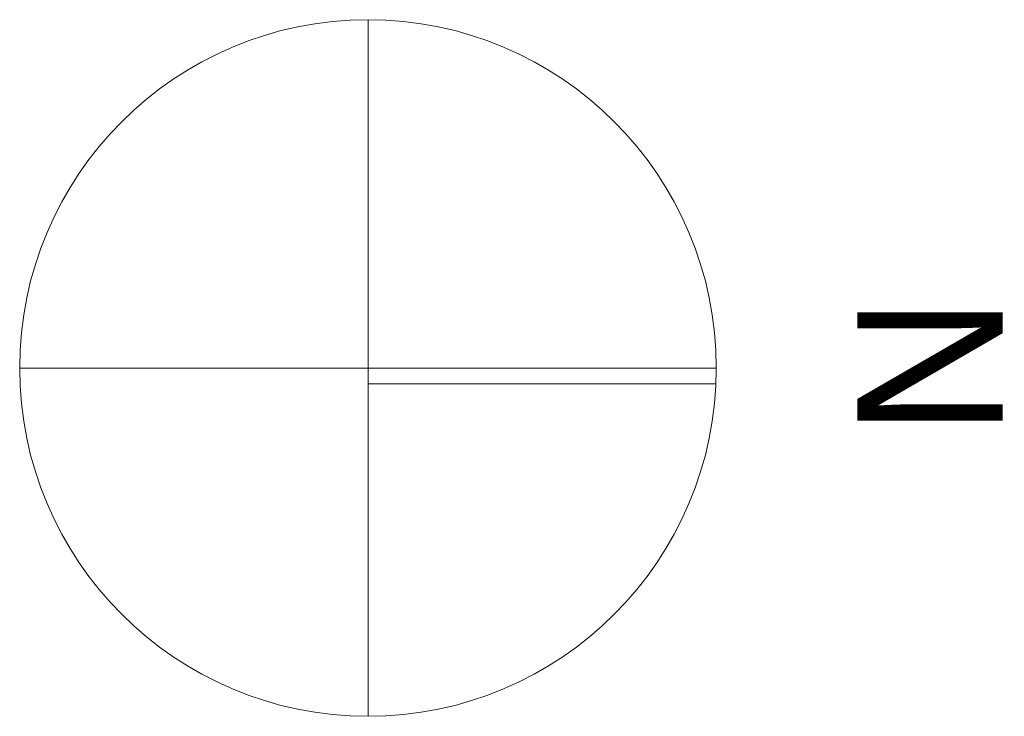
# Model space of a CAD drawing. Header units: millimetres. Extents: x 18880 to 99371, y -5529 to 27899.
# Tile 108 of 158: x 29029 to 29571, y 18983 to 19367. Entities that reach past the tile are written whole.
import ezdxf
from ezdxf.enums import TextEntityAlignment as Align

# ---------------------------------------------------------------- set-up
doc = ezdxf.new("R2010")
doc.units = ezdxf.units.MM
doc.layers.add('inwentaryzacja_wyposazenie_sanitarne', color=7, linetype='Continuous')
doc.layers.add('inwentaryzacja_wyposazenie_sanitarne_Nr_pióra__1', color=7, linetype='Continuous', lineweight=13)
doc.styles.add('GENERATED_STYLE_1', font='txt')

# ---------------------------------------------------------------- blocks, each defined once
blk = doc.blocks.new('Symbol północy 12_286_2', base_point=(260411.5, -75755.8))
at = {"layer": 'inwentaryzacja_wyposazenie_sanitarne_Nr_pióra__1', "linetype": 'Continuous'}
for p, q in [((260411.5, -77676.2), (260411.5, -73835.3)), ((262331.9, -75755.8), (258491.1, -75755.8)), ((260411.5, -75842.2), (262330, -75842.2))]:
    blk.add_line(p, q, dxfattribs=at)
blk.add_circle((260411.5, -75755.8), 1920.4, dxfattribs=at)
at = {"layer": 'inwentaryzacja_wyposazenie_sanitarne_Nr_pióra__1', "style": 'GENERATED_STYLE_1'}
blk.add_attdef('txt', text='', height=800, rotation=-90, dxfattribs=at).set_placement((262869.8, -75360.8), align=Align.BOTTOM_LEFT)

msp = doc.modelspace()

# ---------------------------------------------------------------- block references
at = {"layer": 'inwentaryzacja_wyposazenie_sanitarne', "linetype": 'Continuous'}
ref = msp.add_blockref('Symbol północy 12_286_2', (29220.66137, 19175.37655), dxfattribs=dict(at, xscale=0.1, yscale=0.1, zscale=0.1))
ref.add_attrib('txt', 'N', dxfattribs={"layer": 'inwentaryzacja_wyposazenie_sanitarne_Nr_pióra__1', "color": 7, "linetype": 'Continuous', "height": 80, "rotation": 270, "style": 'GENERATED_STYLE_1'}).set_placement((29466.4898, 19214.87388), align=Align.BOTTOM_LEFT)

doc.saveas('drawing.dxf')
